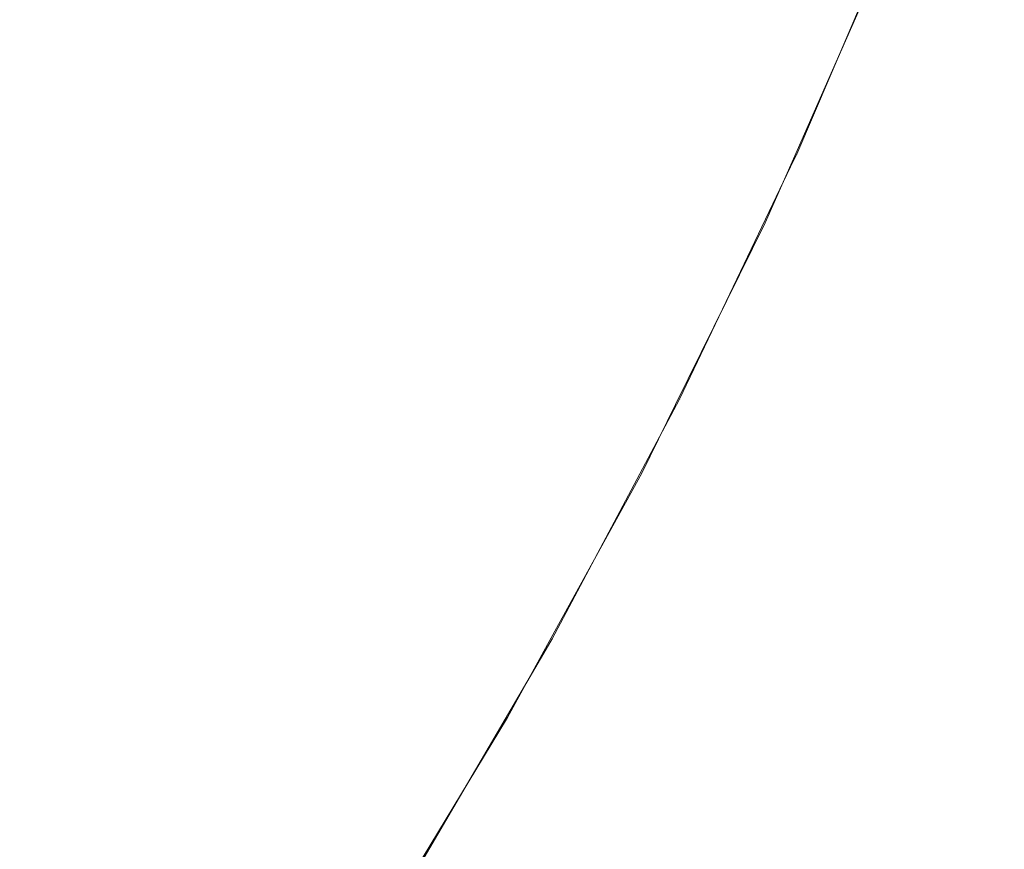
# Model space of a CAD drawing. Header units: centimetres. Extents: x -25.8 to 27.5, y 33.3 to 35.1.
# Tile 253 of 256: x 9.565 to 9.5958, y 33.736 to 33.7619. Entities that reach past the tile are written whole.
import ezdxf

# ---------------------------------------------------------------- set-up
doc = ezdxf.new("R2010")
doc.units = ezdxf.units.CM
doc.header["$LTSCALE"] = 2.54
doc.layers.add('Lucido design-1', color=7, linetype='Continuous')

# ---------------------------------------------------------------- blocks, each defined once
blk = doc.blocks.new('Gruppo-6-1')
at = {"color": 7, "linetype": 'Continuous', "lineweight": 9}
for points in [[(-25.69296, 35.040112, 330.586121), (-25.69296, 33.440112, 330.586121), (27.40704, 33.440112, 330.586121), (27.40704, 35.040112, 330.586121)], [(-25.69296, 35.040112, 306.619358), (-25.69296, 33.440112, 306.619358), (27.40704, 33.440112, 306.619358), (27.40704, 35.040112, 306.619358)]]:
    blk.add_3dface(points, dxfattribs=at)
for points, invisible_edges in [([(9.599184, 33.770177, 329.856541), (9.59595, 33.761863, 329.856541), (9.594922, 33.762289, 329.860408), (9.598138, 33.770558, 329.860408)], 15), ([(9.583186, 33.769331, 330.130049), (9.580023, 33.761919, 330.130049), (9.578305, 33.762695, 330.133712), (9.581436, 33.770034, 330.133712)], 15), ([(9.583186, 33.769331, 306.163286), (9.580023, 33.761919, 306.163286), (9.578305, 33.762695, 306.166949), (9.581436, 33.770034, 306.166949)], 15), ([(9.584793, 33.768685, 330.126315), (9.581601, 33.761205, 330.126315), (9.580023, 33.761919, 330.130049), (9.583186, 33.769331, 330.130049)], 15), ([(9.584793, 33.768685, 306.159552), (9.581601, 33.761205, 306.159552), (9.580023, 33.761919, 306.163286), (9.583186, 33.769331, 306.163286)], 15), ([(9.567708, 33.767485, 330.150737), (9.564481, 33.760732, 330.150737), (9.562034, 33.761966, 330.153842), (9.565211, 33.768614, 330.153842)], 15), ([(9.567708, 33.767485, 306.183974), (9.564481, 33.760732, 306.183974), (9.562034, 33.761966, 306.187079), (9.565211, 33.768614, 306.187079)], 15), ([(9.586254, 33.768098, 330.122516), (9.583037, 33.760557, 330.122516), (9.581601, 33.761205, 330.126315), (9.584793, 33.768685, 330.126315)], 15), ([(9.586254, 33.768098, 306.155753), (9.583037, 33.760557, 306.155753), (9.581601, 33.761205, 306.159552), (9.584793, 33.768685, 306.159552)], 15), ([(9.587569, 33.76757, 330.118658), (9.584327, 33.759973, 330.118658), (9.583037, 33.760557, 330.122516), (9.586254, 33.768098, 330.122516)], 15), ([(9.587569, 33.76757, 306.151895), (9.584327, 33.759973, 306.151895), (9.583037, 33.760557, 306.155753), (9.586254, 33.768098, 306.155753)], 15), ([(9.570084, 33.766411, 330.147525), (9.56681, 33.759558, 330.147525), (9.564481, 33.760732, 330.150737), (9.567708, 33.767485, 330.150737)], 15), ([(9.570084, 33.766411, 306.180762), (9.56681, 33.759558, 306.180762), (9.564481, 33.760732, 306.183974), (9.567708, 33.767485, 306.183974)], 15), ([(9.588734, 33.767101, 330.11475), (9.585472, 33.759456, 330.11475), (9.584327, 33.759973, 330.118658), (9.587569, 33.76757, 330.118658)], 15), ([(9.588734, 33.767101, 306.147987), (9.585472, 33.759456, 306.147987), (9.584327, 33.759973, 306.151895), (9.587569, 33.76757, 306.151895)], 15), ([(9.589749, 33.766694, 330.110796), (9.586468, 33.759005, 330.110796), (9.585472, 33.759456, 330.11475), (9.588734, 33.767101, 330.11475)], 15), ([(9.589749, 33.766694, 306.144033), (9.586468, 33.759005, 306.144033), (9.585472, 33.759456, 306.147987), (9.588734, 33.767101, 306.147987)], 15), ([(9.572336, 33.765394, 330.14421), (9.569015, 33.758446, 330.14421), (9.56681, 33.759558, 330.147525), (9.570084, 33.766411, 330.147525)], 15), ([(9.572336, 33.765394, 306.177447), (9.569015, 33.758446, 306.177447), (9.56681, 33.759558, 306.180762), (9.570084, 33.766411, 306.180762)], 15), ([(9.590611, 33.766347, 330.106805), (9.587315, 33.758622, 330.106805), (9.586468, 33.759005, 330.110796), (9.589749, 33.766694, 330.110796)], 15), ([(9.590611, 33.766347, 306.140042), (9.587315, 33.758622, 306.140042), (9.586468, 33.759005, 306.144033), (9.589749, 33.766694, 306.144033)], 15), ([(9.591321, 33.766062, 330.102782), (9.588012, 33.758307, 330.102782), (9.587315, 33.758622, 330.106805), (9.590611, 33.766347, 330.106805)], 15), ([(9.591321, 33.766062, 306.136019), (9.588012, 33.758307, 306.136019), (9.587315, 33.758622, 306.140042), (9.590611, 33.766347, 306.140042)], 15), ([(9.591877, 33.765839, 330.098735), (9.588558, 33.758061, 330.098735), (9.588012, 33.758307, 330.102782), (9.591321, 33.766062, 330.102782)], 15), ([(9.591877, 33.765839, 306.131972), (9.588558, 33.758061, 306.131972), (9.588012, 33.758307, 306.136019), (9.591321, 33.766062, 306.136019)], 15), ([(9.592278, 33.765677, 330.094671), (9.588952, 33.757883, 330.094671), (9.588558, 33.758061, 330.098735), (9.591877, 33.765839, 330.098735)], 15), ([(9.592278, 33.765677, 306.127908), (9.588952, 33.757883, 306.127908), (9.588558, 33.758061, 306.131972), (9.591877, 33.765839, 306.131972)], 15), ([(9.592525, 33.765578, 330.090596), (9.589194, 33.757773, 330.090596), (9.588952, 33.757883, 330.094671), (9.592278, 33.765677, 330.094671)], 15), ([(9.592525, 33.765578, 306.123833), (9.589194, 33.757773, 306.123833), (9.588952, 33.757883, 306.127908), (9.592278, 33.765677, 306.127908)], 15), ([(9.592616, 33.765541, 330.086667), (9.589284, 33.757732, 330.086667), (9.589194, 33.757773, 330.090596), (9.592525, 33.765578, 330.090596)], 15), ([(9.592616, 33.765541, 306.119903), (9.589284, 33.757732, 306.119903), (9.589194, 33.757773, 306.123833), (9.592525, 33.765578, 306.123833)], 15), ([(9.592567, 33.765422, 330.086121), (9.589286, 33.757732, 330.086121), (9.589284, 33.757732, 330.086667), (9.592616, 33.765541, 330.086667)], 14), ([(9.592567, 33.765422, 306.119358), (9.589286, 33.757732, 306.119358), (9.589284, 33.757732, 306.119903), (9.592616, 33.765541, 306.119903)], 14), ([(9.592636, 33.765533, 305.917386), (9.589303, 33.757724, 305.917386), (9.589286, 33.757732, 305.919358), (9.592567, 33.765422, 305.919358)], 11), ([(9.592783, 33.765474, 305.913398), (9.589448, 33.757659, 305.913398), (9.589303, 33.757724, 305.917386), (9.592636, 33.765533, 305.917386)], 15), ([(9.574458, 33.764434, 330.140799), (9.571095, 33.757397, 330.140799), (9.569015, 33.758446, 330.14421), (9.572336, 33.765394, 330.14421)], 15), ([(9.574458, 33.764434, 306.174036), (9.571095, 33.757397, 306.174036), (9.569015, 33.758446, 306.177447), (9.572336, 33.765394, 306.177447)], 15), ([(9.589286, 33.757732, 330.086121), (9.592567, 33.765422, 330.086121), (9.591816, 33.763575, 329.886121)], 10), ([(9.589286, 33.757732, 306.119358), (9.592567, 33.765422, 306.119358), (9.592567, 33.765422, 305.919358), (9.589286, 33.757732, 305.919358)], 10), ([(9.593078, 33.765356, 305.909413), (9.589737, 33.757528, 305.909413), (9.589448, 33.757659, 305.913398), (9.592783, 33.765474, 305.913398)], 15), ([(9.593521, 33.765178, 305.905439), (9.590173, 33.757331, 305.905439), (9.589737, 33.757528, 305.909413), (9.593078, 33.765356, 305.909413)], 15), ([(9.594112, 33.76494, 305.901482), (9.590754, 33.757068, 305.901482), (9.590173, 33.757331, 305.905439), (9.593521, 33.765178, 305.905439)], 15), ([(9.594852, 33.764643, 305.897548), (9.591479, 33.75674, 305.897548), (9.590754, 33.757068, 305.901482), (9.594112, 33.76494, 305.901482)], 15), ([(9.595738, 33.764287, 305.893645), (9.59235, 33.756347, 305.893645), (9.591479, 33.75674, 305.897548), (9.594852, 33.764643, 305.897548)], 15), ([(9.576449, 33.763534, 330.137298), (9.573046, 33.756413, 330.137298), (9.571095, 33.757397, 330.140799), (9.574458, 33.764434, 330.140799)], 15), ([(9.576449, 33.763534, 306.170535), (9.573046, 33.756413, 306.170535), (9.571095, 33.757397, 306.174036), (9.574458, 33.764434, 306.174036)], 15), ([(9.59677, 33.763872, 305.889778), (9.593363, 33.755888, 305.889778), (9.59235, 33.756347, 305.893645), (9.595738, 33.764287, 305.893645)], 15), ([(9.597947, 33.763399, 305.885955), (9.59452, 33.755366, 305.885955), (9.593363, 33.755888, 305.889778), (9.59677, 33.763872, 305.889778)], 15), ([(9.578305, 33.762695, 330.133712), (9.574865, 33.755496, 330.133712), (9.573046, 33.756413, 330.137298), (9.576449, 33.763534, 330.137298)], 15), ([(9.578305, 33.762695, 306.166949), (9.574865, 33.755496, 306.166949), (9.573046, 33.756413, 306.170535), (9.576449, 33.763534, 306.170535)], 15), ([(9.589182, 33.75759, 329.886121), (9.591816, 33.763575, 329.886121), (9.591834, 33.763568, 329.884149), (9.588319, 33.75558, 329.884149)], 14), ([(9.59198, 33.763507, 329.880161), (9.588463, 33.755513, 329.880161), (9.588319, 33.75558, 329.884149), (9.591834, 33.763568, 329.884149)], 15), ([(9.592274, 33.763386, 329.876176), (9.588751, 33.755379, 329.876176), (9.588463, 33.755513, 329.880161), (9.59198, 33.763507, 329.880161)], 15), ([(9.592715, 33.763203, 329.872202), (9.589184, 33.755177, 329.872202), (9.588751, 33.755379, 329.876176), (9.592274, 33.763386, 329.876176)], 15), ([(9.591816, 33.763575, 329.886121), (9.589182, 33.75759, 329.886121), (9.589212, 33.757577, 330.086121), (9.589286, 33.757732, 330.086121)], 10), ([(9.599268, 33.762868, 305.882182), (9.595817, 33.75478, 305.882182), (9.59452, 33.755366, 305.885955), (9.597947, 33.763399, 305.885955)], 15), ([(9.593304, 33.762959, 329.868245), (9.589761, 33.754908, 329.868245), (9.589184, 33.755177, 329.872202), (9.592715, 33.763203, 329.872202)], 15), ([(9.59404, 33.762654, 329.864311), (9.590483, 33.754571, 329.864311), (9.589761, 33.754908, 329.868245), (9.593304, 33.762959, 329.868245)], 15), ([(9.580023, 33.761919, 330.130049), (9.576549, 33.754648, 330.130049), (9.574865, 33.755496, 330.133712), (9.578305, 33.762695, 330.133712)], 15), ([(9.580023, 33.761919, 306.163286), (9.576549, 33.754648, 306.163286), (9.574865, 33.755496, 306.166949), (9.578305, 33.762695, 306.166949)], 15), ([(9.594922, 33.762289, 329.860408), (9.591349, 33.754167, 329.860408), (9.590483, 33.754571, 329.864311), (9.59404, 33.762654, 329.864311)], 15), ([(9.59595, 33.761863, 329.856541), (9.592357, 33.753697, 329.856541), (9.591349, 33.754167, 329.860408), (9.594922, 33.762289, 329.860408)], 15), ([(9.581601, 33.761205, 330.126315), (9.578095, 33.753868, 330.126315), (9.576549, 33.754648, 330.130049), (9.580023, 33.761919, 330.130049)], 15), ([(9.581601, 33.761205, 306.159552), (9.578095, 33.753868, 306.159552), (9.576549, 33.754648, 306.163286), (9.580023, 33.761919, 306.163286)], 15), ([(9.597123, 33.761377, 329.852718), (9.593507, 33.753161, 329.852718), (9.592357, 33.753697, 329.856541), (9.59595, 33.761863, 329.856541)], 15), ([(9.583037, 33.760557, 330.122516), (9.579502, 33.753159, 330.122516), (9.578095, 33.753868, 330.126315), (9.581601, 33.761205, 330.126315)], 15), ([(9.583037, 33.760557, 306.155753), (9.579502, 33.753159, 306.155753), (9.578095, 33.753868, 306.159552), (9.581601, 33.761205, 306.159552)], 15), ([(9.598438, 33.760832, 329.848945), (9.594797, 33.752559, 329.848945), (9.593507, 33.753161, 329.852718), (9.597123, 33.761377, 329.852718)], 15), ([(9.56681, 33.759558, 330.147525), (9.563247, 33.75285, 330.147525), (9.56097, 33.754121, 330.150737), (9.564481, 33.760732, 330.150737)], 15), ([(9.56681, 33.759558, 306.180762), (9.563247, 33.75285, 306.180762), (9.56097, 33.754121, 306.183974), (9.564481, 33.760732, 306.183974)], 15), ([(9.599894, 33.760229, 329.845228), (9.596226, 33.751893, 329.845228), (9.594797, 33.752559, 329.848945), (9.598438, 33.760832, 329.848945)], 15), ([(9.584327, 33.759973, 330.118658), (9.580766, 33.752521, 330.118658), (9.579502, 33.753159, 330.122516), (9.583037, 33.760557, 330.122516)], 15), ([(9.584327, 33.759973, 306.151895), (9.580766, 33.752521, 306.151895), (9.579502, 33.753159, 306.155753), (9.583037, 33.760557, 306.155753)], 15), ([(9.585472, 33.759456, 330.11475), (9.581888, 33.751956, 330.11475), (9.580766, 33.752521, 330.118658), (9.584327, 33.759973, 330.118658)], 15), ([(9.585472, 33.759456, 306.147987), (9.581888, 33.751956, 306.147987), (9.580766, 33.752521, 306.151895), (9.584327, 33.759973, 306.151895)], 15), ([(9.569015, 33.758446, 330.14421), (9.565404, 33.751645, 330.14421), (9.563247, 33.75285, 330.147525), (9.56681, 33.759558, 330.147525)], 15), ([(9.569015, 33.758446, 306.177447), (9.565404, 33.751645, 306.177447), (9.563247, 33.75285, 306.180762), (9.56681, 33.759558, 306.180762)], 15), ([(9.586468, 33.759005, 330.110796), (9.582864, 33.751463, 330.110796), (9.581888, 33.751956, 330.11475), (9.585472, 33.759456, 330.11475)], 15), ([(9.586468, 33.759005, 306.144033), (9.582864, 33.751463, 306.144033), (9.581888, 33.751956, 306.147987), (9.585472, 33.759456, 306.147987)], 15), ([(9.587315, 33.758622, 330.106805), (9.583694, 33.751045, 330.106805), (9.582864, 33.751463, 330.110796), (9.586468, 33.759005, 330.110796)], 15), ([(9.587315, 33.758622, 306.140042), (9.583694, 33.751045, 306.140042), (9.582864, 33.751463, 306.144033), (9.586468, 33.759005, 306.144033)], 15), ([(9.571095, 33.757397, 330.140799), (9.567437, 33.750509, 330.140799), (9.565404, 33.751645, 330.14421), (9.569015, 33.758446, 330.14421)], 15), ([(9.571095, 33.757397, 306.174036), (9.567437, 33.750509, 306.174036), (9.565404, 33.751645, 306.177447), (9.569015, 33.758446, 306.177447)], 15), ([(9.588012, 33.758307, 330.102782), (9.584377, 33.7507, 330.102782), (9.583694, 33.751045, 330.106805), (9.587315, 33.758622, 330.106805)], 15), ([(9.588012, 33.758307, 306.136019), (9.584377, 33.7507, 306.136019), (9.583694, 33.751045, 306.140042), (9.587315, 33.758622, 306.140042)], 15), ([(9.588558, 33.758061, 330.098735), (9.584912, 33.750431, 330.098735), (9.584377, 33.7507, 330.102782), (9.588012, 33.758307, 330.102782)], 15), ([(9.588558, 33.758061, 306.131972), (9.584912, 33.750431, 306.131972), (9.584377, 33.7507, 306.136019), (9.588012, 33.758307, 306.136019)], 15), ([(9.588952, 33.757883, 330.094671), (9.585298, 33.750236, 330.094671), (9.584912, 33.750431, 330.098735), (9.588558, 33.758061, 330.098735)], 15), ([(9.588952, 33.757883, 306.127908), (9.585298, 33.750236, 306.127908), (9.584912, 33.750431, 306.131972), (9.588558, 33.758061, 306.131972)], 15), ([(9.589194, 33.757773, 330.090596), (9.585536, 33.750116, 330.090596), (9.585298, 33.750236, 330.094671), (9.588952, 33.757883, 330.094671)], 15), ([(9.589194, 33.757773, 306.123833), (9.585536, 33.750116, 306.123833), (9.585298, 33.750236, 306.127908), (9.588952, 33.757883, 306.127908)], 15), ([(9.589284, 33.757732, 330.086667), (9.585624, 33.750072, 330.086667), (9.585536, 33.750116, 330.090596), (9.589194, 33.757773, 330.090596)], 15), ([(9.589284, 33.757732, 306.119903), (9.585624, 33.750072, 306.119903), (9.585536, 33.750116, 306.123833), (9.589194, 33.757773, 306.123833)], 15), ([(9.589212, 33.757577, 330.086121), (9.585625, 33.750071, 330.086121), (9.585624, 33.750072, 330.086667), (9.589284, 33.757732, 330.086667)], 14), ([(9.589212, 33.757577, 306.119358), (9.585625, 33.750071, 306.119358), (9.585624, 33.750072, 306.119903), (9.589284, 33.757732, 306.119903)], 14), ([(9.589303, 33.757724, 305.917386), (9.585643, 33.750063, 305.917386), (9.585625, 33.750071, 305.919358), (9.589212, 33.757577, 305.919358)], 11), ([(9.585625, 33.750071, 330.086121), (9.589212, 33.757577, 330.086121), (9.588302, 33.755588, 329.886121)], 10), ([(9.585625, 33.750071, 306.119358), (9.589212, 33.757577, 306.119358), (9.589212, 33.757577, 305.919358), (9.585625, 33.750071, 305.919358)], 10), ([(9.589448, 33.757659, 305.913398), (9.585784, 33.749991, 305.913398), (9.585643, 33.750063, 305.917386), (9.589303, 33.757724, 305.917386)], 15), ([(9.589737, 33.757528, 305.909413), (9.586068, 33.749848, 305.909413), (9.585784, 33.749991, 305.913398), (9.589448, 33.757659, 305.913398)], 15), ([(9.590173, 33.757331, 305.905439), (9.586494, 33.749633, 305.905439), (9.586068, 33.749848, 305.909413), (9.589737, 33.757528, 305.909413)], 15), ([(9.588319, 33.75558, 329.884149), (9.588302, 33.755588, 329.886121), (9.589182, 33.75759, 329.886121)], 9), ([(9.589212, 33.757577, 330.086121), (9.589182, 33.75759, 329.886121), (9.588302, 33.755588, 329.886121)], 9), ([(9.589284, 33.757732, 330.086667), (9.589286, 33.757732, 330.086121), (9.589212, 33.757577, 330.086121)], 9), ([(9.589212, 33.757577, 305.919358), (9.589286, 33.757732, 305.919358), (9.589303, 33.757724, 305.917386)], 10), ([(9.589286, 33.757732, 305.919358), (9.589212, 33.757577, 305.919358), (9.589212, 33.757577, 306.119358), (9.589286, 33.757732, 306.119358)], 10), ([(9.589284, 33.757732, 306.119903), (9.589286, 33.757732, 306.119358), (9.589212, 33.757577, 306.119358)], 9), ([(9.573046, 33.756413, 330.137298), (9.569344, 33.749443, 330.137298), (9.567437, 33.750509, 330.140799), (9.571095, 33.757397, 330.140799)], 15), ([(9.573046, 33.756413, 306.170535), (9.569344, 33.749443, 306.170535), (9.567437, 33.750509, 306.174036), (9.571095, 33.757397, 306.174036)], 15), ([(9.590754, 33.757068, 305.901482), (9.587064, 33.749346, 305.901482), (9.586494, 33.749633, 305.905439), (9.590173, 33.757331, 305.905439)], 15), ([(9.591479, 33.75674, 305.897548), (9.587775, 33.748987, 305.897548), (9.587064, 33.749346, 305.901482), (9.590754, 33.757068, 305.901482)], 15), ([(9.59235, 33.756347, 305.893645), (9.588628, 33.748557, 305.893645), (9.587775, 33.748987, 305.897548), (9.591479, 33.75674, 305.897548)], 15), ([(9.574865, 33.755496, 330.133712), (9.571123, 33.74845, 330.133712), (9.569344, 33.749443, 330.137298), (9.573046, 33.756413, 330.137298)], 15), ([(9.574865, 33.755496, 306.166949), (9.571123, 33.74845, 306.166949), (9.569344, 33.749443, 306.170535), (9.573046, 33.756413, 306.170535)], 15), ([(9.593363, 33.755888, 305.889778), (9.589621, 33.748057, 305.889778), (9.588628, 33.748557, 305.893645), (9.59235, 33.756347, 305.893645)], 15), ([(9.59452, 33.755366, 305.885955), (9.590754, 33.747485, 305.885955), (9.589621, 33.748057, 305.889778), (9.593363, 33.755888, 305.889778)], 15), ([(9.576549, 33.754648, 330.130049), (9.572769, 33.74753, 330.130049), (9.571123, 33.74845, 330.133712), (9.574865, 33.755496, 330.133712)], 15), ([(9.576549, 33.754648, 306.163286), (9.572769, 33.74753, 306.163286), (9.571123, 33.74845, 306.166949), (9.574865, 33.755496, 306.166949)], 15), ([(9.5855, 33.749908, 329.886121), (9.588302, 33.755588, 329.886121), (9.588319, 33.75558, 329.884149), (9.584459, 33.747753, 329.884149)], 14), ([(9.588463, 33.755513, 329.880161), (9.5846, 33.74768, 329.880161), (9.584459, 33.747753, 329.884149), (9.588319, 33.75558, 329.884149)], 15), ([(9.588751, 33.755379, 329.876176), (9.584882, 33.747533, 329.876176), (9.5846, 33.74768, 329.880161), (9.588463, 33.755513, 329.880161)], 15), ([(9.589184, 33.755177, 329.872202), (9.585306, 33.747313, 329.872202), (9.584882, 33.747533, 329.876176), (9.588751, 33.755379, 329.876176)], 15), ([(9.588302, 33.755588, 329.886121), (9.5855, 33.749908, 329.886121), (9.58553, 33.749893, 330.086121), (9.585625, 33.750071, 330.086121)], 10), ([(9.595817, 33.75478, 305.882182), (9.592025, 33.746844, 305.882182), (9.590754, 33.747485, 305.885955), (9.59452, 33.755366, 305.885955)], 15), ([(9.589761, 33.754908, 329.868245), (9.585871, 33.747018, 329.868245), (9.585306, 33.747313, 329.872202), (9.589184, 33.755177, 329.872202)], 15), ([(9.590483, 33.754571, 329.864311), (9.586578, 33.746651, 329.864311), (9.585871, 33.747018, 329.868245), (9.589761, 33.754908, 329.868245)], 15), ([(9.597253, 33.75413, 305.878465), (9.593433, 33.746135, 305.878465), (9.592025, 33.746844, 305.882182), (9.595817, 33.75478, 305.882182)], 15), ([(9.578095, 33.753868, 330.126315), (9.574281, 33.746686, 330.126315), (9.572769, 33.74753, 330.130049), (9.576549, 33.754648, 330.130049)], 15), ([(9.578095, 33.753868, 306.159552), (9.574281, 33.746686, 306.159552), (9.572769, 33.74753, 306.163286), (9.576549, 33.754648, 306.163286)], 15), ([(9.591349, 33.754167, 329.860408), (9.587425, 33.74621, 329.860408), (9.586578, 33.746651, 329.864311), (9.590483, 33.754571, 329.864311)], 15), ([(9.592357, 33.753697, 329.856541), (9.588412, 33.745696, 329.856541), (9.587425, 33.74621, 329.860408), (9.591349, 33.754167, 329.860408)], 15), ([(9.598827, 33.753419, 305.87481), (9.594975, 33.745357, 305.87481), (9.593433, 33.746135, 305.878465), (9.597253, 33.75413, 305.878465)], 15), ([(9.579502, 33.753159, 330.122516), (9.575656, 33.745918, 330.122516), (9.574281, 33.746686, 330.126315), (9.578095, 33.753868, 330.126315)], 15), ([(9.579502, 33.753159, 306.155753), (9.575656, 33.745918, 306.155753), (9.574281, 33.746686, 306.159552), (9.578095, 33.753868, 306.159552)], 15), ([(9.593507, 33.753161, 329.852718), (9.589537, 33.74511, 329.852718), (9.588412, 33.745696, 329.856541), (9.592357, 33.753697, 329.856541)], 15), ([(9.600536, 33.752646, 305.871224), (9.59665, 33.744513, 305.871224), (9.594975, 33.745357, 305.87481), (9.598827, 33.753419, 305.87481)], 15), ([(9.580766, 33.752521, 330.118658), (9.576892, 33.745227, 330.118658), (9.575656, 33.745918, 330.122516), (9.579502, 33.753159, 330.122516)], 15), ([(9.580766, 33.752521, 306.151895), (9.576892, 33.745227, 306.151895), (9.575656, 33.745918, 306.155753), (9.579502, 33.753159, 306.155753)], 15), ([(9.594797, 33.752559, 329.848945), (9.5908, 33.744453, 329.848945), (9.589537, 33.74511, 329.852718), (9.593507, 33.753161, 329.852718)], 15), ([(9.565404, 33.751645, 330.14421), (9.561506, 33.745003, 330.14421), (9.559403, 33.746299, 330.147525), (9.563247, 33.75285, 330.147525)], 15), ([(9.565404, 33.751645, 306.177447), (9.561506, 33.745003, 306.177447), (9.559403, 33.746299, 306.180762), (9.563247, 33.75285, 306.180762)], 15), ([(9.596226, 33.751893, 329.845228), (9.592198, 33.743725, 329.845228), (9.5908, 33.744453, 329.848945), (9.594797, 33.752559, 329.848945)], 15), ([(9.581888, 33.751956, 330.11475), (9.577989, 33.744614, 330.11475), (9.576892, 33.745227, 330.118658), (9.580766, 33.752521, 330.118658)], 15), ([(9.581888, 33.751956, 306.147987), (9.577989, 33.744614, 306.147987), (9.576892, 33.745227, 306.151895), (9.580766, 33.752521, 306.151895)], 15), ([(9.582864, 33.751463, 330.110796), (9.578943, 33.744081, 330.110796), (9.577989, 33.744614, 330.11475), (9.581888, 33.751956, 330.11475)], 15), ([(9.582864, 33.751463, 306.144033), (9.578943, 33.744081, 306.144033), (9.577989, 33.744614, 306.147987), (9.581888, 33.751956, 306.147987)], 15), ([(9.567437, 33.750509, 330.140799), (9.56349, 33.743782, 330.140799), (9.561506, 33.745003, 330.14421), (9.565404, 33.751645, 330.14421)], 15), ([(9.567437, 33.750509, 306.174036), (9.56349, 33.743782, 306.174036), (9.561506, 33.745003, 306.177447), (9.565404, 33.751645, 306.177447)], 15), ([(9.597791, 33.751163, 329.841573), (9.59373, 33.742927, 329.841573), (9.592198, 33.743725, 329.845228), (9.596226, 33.751893, 329.845228)], 15), ([(9.583694, 33.751045, 330.106805), (9.579755, 33.743628, 330.106805), (9.578943, 33.744081, 330.110796), (9.582864, 33.751463, 330.110796)], 15), ([(9.583694, 33.751045, 306.140042), (9.579755, 33.743628, 306.140042), (9.578943, 33.744081, 306.144033), (9.582864, 33.751463, 306.144033)], 15), ([(9.584377, 33.7507, 330.102782), (9.580423, 33.743255, 330.102782), (9.579755, 33.743628, 330.106805), (9.583694, 33.751045, 330.106805)], 15), ([(9.584377, 33.7507, 306.136019), (9.580423, 33.743255, 306.136019), (9.579755, 33.743628, 306.140042), (9.583694, 33.751045, 306.140042)], 15), ([(9.599491, 33.75037, 329.837987), (9.595394, 33.742061, 329.837987), (9.59373, 33.742927, 329.841573), (9.597791, 33.751163, 329.841573)], 15), ([(9.569344, 33.749443, 330.137298), (9.56535, 33.742637, 330.137298), (9.56349, 33.743782, 330.140799), (9.567437, 33.750509, 330.140799)], 15), ([(9.569344, 33.749443, 306.170535), (9.56535, 33.742637, 306.170535), (9.56349, 33.743782, 306.174036), (9.567437, 33.750509, 306.174036)], 15), ([(9.584912, 33.750431, 330.098735), (9.580946, 33.742963, 330.098735), (9.580423, 33.743255, 330.102782), (9.584377, 33.7507, 330.102782)], 15), ([(9.584912, 33.750431, 306.131972), (9.580946, 33.742963, 306.131972), (9.580423, 33.743255, 306.136019), (9.584377, 33.7507, 306.136019)], 15), ([(9.585298, 33.750236, 330.094671), (9.581323, 33.742752, 330.094671), (9.580946, 33.742963, 330.098735), (9.584912, 33.750431, 330.098735)], 15), ([(9.585298, 33.750236, 306.127908), (9.581323, 33.742752, 306.127908), (9.580946, 33.742963, 306.131972), (9.584912, 33.750431, 306.131972)], 15), ([(9.585536, 33.750116, 330.090596), (9.581555, 33.742622, 330.090596), (9.581323, 33.742752, 330.094671), (9.585298, 33.750236, 330.094671)], 15), ([(9.585536, 33.750116, 306.123833), (9.581555, 33.742622, 306.123833), (9.581323, 33.742752, 306.127908), (9.585298, 33.750236, 306.127908)], 15), ([(9.585624, 33.750072, 330.086667), (9.581642, 33.742574, 330.086667), (9.581555, 33.742622, 330.090596), (9.585536, 33.750116, 330.090596)], 15), ([(9.585624, 33.750072, 306.119903), (9.581642, 33.742574, 306.119903), (9.581555, 33.742622, 306.123833), (9.585536, 33.750116, 306.123833)], 15), ([(9.601323, 33.749516, 329.834477), (9.597187, 33.741128, 329.834477), (9.595394, 33.742061, 329.837987), (9.599491, 33.75037, 329.837987)], 15), ([(9.58553, 33.749893, 330.086121), (9.581643, 33.742573, 330.086121), (9.581642, 33.742574, 330.086667), (9.585624, 33.750072, 330.086667)], 14), ([(9.58553, 33.749893, 306.119358), (9.581643, 33.742573, 306.119358), (9.581642, 33.742574, 306.119903), (9.585624, 33.750072, 306.119903)], 14), ([(9.585643, 33.750063, 305.917386), (9.58166, 33.742564, 305.917386), (9.581643, 33.742573, 305.919358), (9.58553, 33.749893, 305.919358)], 11), ([(9.581643, 33.742573, 330.086121), (9.58553, 33.749893, 330.086121), (9.584442, 33.747762, 329.886121)], 10), ([(9.581643, 33.742573, 306.119358), (9.58553, 33.749893, 306.119358), (9.58553, 33.749893, 305.919358), (9.581643, 33.742573, 305.919358)], 10), ([(9.585784, 33.749991, 305.913398), (9.581798, 33.742486, 305.913398), (9.58166, 33.742564, 305.917386), (9.585643, 33.750063, 305.917386)], 15), ([(9.586068, 33.749848, 305.909413), (9.582076, 33.742331, 305.909413), (9.581798, 33.742486, 305.913398), (9.585784, 33.749991, 305.913398)], 15), ([(9.586494, 33.749633, 305.905439), (9.582493, 33.742098, 305.905439), (9.582076, 33.742331, 305.909413), (9.586068, 33.749848, 305.909413)], 15), ([(9.584459, 33.747753, 329.884149), (9.584442, 33.747762, 329.886121), (9.5855, 33.749908, 329.886121)], 9), ([(9.58553, 33.749893, 330.086121), (9.5855, 33.749908, 329.886121), (9.584442, 33.747762, 329.886121)], 9), ([(9.585624, 33.750072, 330.086667), (9.585625, 33.750071, 330.086121), (9.58553, 33.749893, 330.086121)], 9), ([(9.585624, 33.750072, 306.119903), (9.585625, 33.750071, 306.119358), (9.58553, 33.749893, 306.119358)], 9), ([(9.58553, 33.749893, 305.919358), (9.585625, 33.750071, 305.919358), (9.585643, 33.750063, 305.917386)], 10), ([(9.585625, 33.750071, 305.919358), (9.58553, 33.749893, 305.919358), (9.58553, 33.749893, 306.119358), (9.585625, 33.750071, 306.119358)], 10), ([(9.587064, 33.749346, 305.901482), (9.583049, 33.741787, 305.901482), (9.582493, 33.742098, 305.905439), (9.586494, 33.749633, 305.905439)], 15), ([(9.571123, 33.74845, 330.133712), (9.567084, 33.741569, 330.133712), (9.56535, 33.742637, 330.137298), (9.569344, 33.749443, 330.137298)], 15), ([(9.571123, 33.74845, 306.166949), (9.567084, 33.741569, 306.166949), (9.56535, 33.742637, 306.170535), (9.569344, 33.749443, 306.170535)], 15), ([(9.587775, 33.748987, 305.897548), (9.583744, 33.741399, 305.897548), (9.583049, 33.741787, 305.901482), (9.587064, 33.749346, 305.901482)], 15), ([(9.588628, 33.748557, 305.893645), (9.584578, 33.740933, 305.893645), (9.583744, 33.741399, 305.897548), (9.587775, 33.748987, 305.897548)], 15), ([(9.589621, 33.748057, 305.889778), (9.58555, 33.740391, 305.889778), (9.584578, 33.740933, 305.893645), (9.588628, 33.748557, 305.893645)], 15), ([(9.572769, 33.74753, 330.130049), (9.56869, 33.74058, 330.130049), (9.567084, 33.741569, 330.133712), (9.571123, 33.74845, 330.133712)], 15), ([(9.572769, 33.74753, 306.163286), (9.56869, 33.74058, 306.163286), (9.567084, 33.741569, 306.166949), (9.571123, 33.74845, 306.166949)], 15), ([(9.590754, 33.747485, 305.885955), (9.586657, 33.739772, 305.885955), (9.58555, 33.740391, 305.889778), (9.589621, 33.748057, 305.889778)], 15), ([(9.5815, 33.742399, 329.886121), (9.584442, 33.747762, 329.886121), (9.584459, 33.747753, 329.884149), (9.580262, 33.740102, 329.884149)], 14), ([(9.5846, 33.74768, 329.880161), (9.580399, 33.740023, 329.880161), (9.580262, 33.740102, 329.884149), (9.584459, 33.747753, 329.884149)], 15), ([(9.584882, 33.747533, 329.876176), (9.580674, 33.739864, 329.876176), (9.580399, 33.740023, 329.880161), (9.5846, 33.74768, 329.880161)], 15), ([(9.584442, 33.747762, 329.886121), (9.5815, 33.742399, 329.886121), (9.581531, 33.742382, 330.086121), (9.581643, 33.742573, 330.086121)], 10), ([(9.574281, 33.746686, 330.126315), (9.570165, 33.739672, 330.126315), (9.56869, 33.74058, 330.130049), (9.572769, 33.74753, 330.130049)], 15), ([(9.574281, 33.746686, 306.159552), (9.570165, 33.739672, 306.159552), (9.56869, 33.74058, 306.163286), (9.572769, 33.74753, 306.163286)], 15), ([(9.585306, 33.747313, 329.872202), (9.581088, 33.739625, 329.872202), (9.580674, 33.739864, 329.876176), (9.584882, 33.747533, 329.876176)], 15), ([(9.592025, 33.746844, 305.882182), (9.5879, 33.739078, 305.882182), (9.586657, 33.739772, 305.885955), (9.590754, 33.747485, 305.885955)], 15), ([(9.585871, 33.747018, 329.868245), (9.58164, 33.739307, 329.868245), (9.581088, 33.739625, 329.872202), (9.585306, 33.747313, 329.872202)], 15), ([(9.586578, 33.746651, 329.864311), (9.58233, 33.738908, 329.864311), (9.58164, 33.739307, 329.868245), (9.585871, 33.747018, 329.868245)], 15), ([(9.593433, 33.746135, 305.878465), (9.589276, 33.738309, 305.878465), (9.5879, 33.739078, 305.882182), (9.592025, 33.746844, 305.882182)], 15), ([(9.575656, 33.745918, 330.122516), (9.571506, 33.738846, 330.122516), (9.570165, 33.739672, 330.126315), (9.574281, 33.746686, 330.126315)], 15), ([(9.575656, 33.745918, 306.155753), (9.571506, 33.738846, 306.155753), (9.570165, 33.739672, 306.159552), (9.574281, 33.746686, 306.159552)], 15), ([(9.587425, 33.74621, 329.860408), (9.583157, 33.738431, 329.860408), (9.58233, 33.738908, 329.864311), (9.586578, 33.746651, 329.864311)], 15), ([(9.588412, 33.745696, 329.856541), (9.584121, 33.737875, 329.856541), (9.583157, 33.738431, 329.860408), (9.587425, 33.74621, 329.860408)], 15), ([(9.594975, 33.745357, 305.87481), (9.590784, 33.737466, 305.87481), (9.589276, 33.738309, 305.878465), (9.593433, 33.746135, 305.878465)], 15), ([(9.576892, 33.745227, 330.118658), (9.572712, 33.738103, 330.118658), (9.571506, 33.738846, 330.122516), (9.575656, 33.745918, 330.122516)], 15), ([(9.576892, 33.745227, 306.151895), (9.572712, 33.738103, 306.151895), (9.571506, 33.738846, 306.155753), (9.575656, 33.745918, 306.155753)], 15), ([(9.589537, 33.74511, 329.852718), (9.585219, 33.73724, 329.852718), (9.584121, 33.737875, 329.856541), (9.588412, 33.745696, 329.856541)], 15), ([(9.577989, 33.744614, 330.11475), (9.573782, 33.737445, 330.11475), (9.572712, 33.738103, 330.118658), (9.576892, 33.745227, 330.118658)], 15), ([(9.577989, 33.744614, 306.147987), (9.573782, 33.737445, 306.147987), (9.572712, 33.738103, 306.151895), (9.576892, 33.745227, 306.151895)], 15), ([(9.59665, 33.744513, 305.871224), (9.592422, 33.736552, 305.871224), (9.590784, 33.737466, 305.87481), (9.594975, 33.745357, 305.87481)], 15), ([(9.5908, 33.744453, 329.848945), (9.586452, 33.736528, 329.848945), (9.585219, 33.73724, 329.852718), (9.589537, 33.74511, 329.852718)], 15), ([(9.578943, 33.744081, 330.110796), (9.574713, 33.736872, 330.110796), (9.573782, 33.737445, 330.11475), (9.577989, 33.744614, 330.11475)], 15), ([(9.578943, 33.744081, 306.144033), (9.574713, 33.736872, 306.144033), (9.573782, 33.737445, 306.147987), (9.577989, 33.744614, 306.147987)], 15), ([(9.592198, 33.743725, 329.845228), (9.587817, 33.73574, 329.845228), (9.586452, 33.736528, 329.848945), (9.5908, 33.744453, 329.848945)], 15), ([(9.598455, 33.743603, 305.867714), (9.594186, 33.735566, 305.867714), (9.592422, 33.736552, 305.871224), (9.59665, 33.744513, 305.871224)], 15), ([(9.579755, 33.743628, 330.106805), (9.575505, 33.736384, 330.106805), (9.574713, 33.736872, 330.110796), (9.578943, 33.744081, 330.110796)], 15), ([(9.579755, 33.743628, 306.140042), (9.575505, 33.736384, 306.140042), (9.574713, 33.736872, 306.144033), (9.578943, 33.744081, 306.144033)], 15), ([(9.56535, 33.742637, 330.137298), (9.561071, 33.736006, 330.137298), (9.55926, 33.737229, 330.140799), (9.56349, 33.743782, 330.140799)], 15), ([(9.56535, 33.742637, 306.170535), (9.561071, 33.736006, 306.170535), (9.55926, 33.737229, 306.174036), (9.56349, 33.743782, 306.174036)], 15), ([(9.580423, 33.743255, 330.102782), (9.576156, 33.735983, 330.102782), (9.575505, 33.736384, 330.106805), (9.579755, 33.743628, 330.106805)], 15), ([(9.580423, 33.743255, 306.136019), (9.576156, 33.735983, 306.136019), (9.575505, 33.736384, 306.140042), (9.579755, 33.743628, 306.140042)], 15), ([(9.59373, 33.742927, 329.841573), (9.589313, 33.734877, 329.841573), (9.587817, 33.73574, 329.845228), (9.592198, 33.743725, 329.845228)], 15), ([(9.600387, 33.742628, 305.864285), (9.596076, 33.73451, 305.864285), (9.594186, 33.735566, 305.867714), (9.598455, 33.743603, 305.867714)], 15), ([(9.580946, 33.742963, 330.098735), (9.576666, 33.735669, 330.098735), (9.576156, 33.735983, 330.102782), (9.580423, 33.743255, 330.102782)], 15), ([(9.580946, 33.742963, 306.131972), (9.576666, 33.735669, 306.131972), (9.576156, 33.735983, 306.136019), (9.580423, 33.743255, 306.136019)], 15), ([(9.581323, 33.742752, 330.094671), (9.577034, 33.735443, 330.094671), (9.576666, 33.735669, 330.098735), (9.580946, 33.742963, 330.098735)], 15), ([(9.581323, 33.742752, 306.127908), (9.577034, 33.735443, 306.127908), (9.576666, 33.735669, 306.131972), (9.580946, 33.742963, 306.131972)], 15), ([(9.581555, 33.742622, 330.090596), (9.577261, 33.735303, 330.090596), (9.577034, 33.735443, 330.094671), (9.581323, 33.742752, 330.094671)], 15), ([(9.581555, 33.742622, 306.123833), (9.577261, 33.735303, 306.123833), (9.577034, 33.735443, 306.127908), (9.581323, 33.742752, 306.127908)], 15), ([(9.595394, 33.742061, 329.837987), (9.590938, 33.733939, 329.837987), (9.589313, 33.734877, 329.841573), (9.59373, 33.742927, 329.841573)], 15), ([(9.567084, 33.741569, 330.133712), (9.562758, 33.734865, 330.133712), (9.561071, 33.736006, 330.137298), (9.56535, 33.742637, 330.137298)], 15), ([(9.567084, 33.741569, 306.166949), (9.562758, 33.734865, 306.166949), (9.561071, 33.736006, 306.170535), (9.56535, 33.742637, 306.170535)], 15), ([(9.581642, 33.742574, 330.086667), (9.577345, 33.735251, 330.086667), (9.577261, 33.735303, 330.090596), (9.581555, 33.742622, 330.090596)], 15), ([(9.581642, 33.742574, 306.119903), (9.577345, 33.735251, 306.119903), (9.577261, 33.735303, 306.123833), (9.581555, 33.742622, 306.123833)], 15), ([(9.581531, 33.742382, 330.086121), (9.577346, 33.735251, 330.086121), (9.577345, 33.735251, 330.086667), (9.581642, 33.742574, 330.086667)], 14), ([(9.581531, 33.742382, 306.119358), (9.577346, 33.735251, 306.119358), (9.577345, 33.735251, 306.119903), (9.581642, 33.742574, 306.119903)], 14), ([(9.58166, 33.742564, 305.917386), (9.577362, 33.73524, 305.917386), (9.577346, 33.735251, 305.919358), (9.581531, 33.742382, 305.919358)], 11), ([(9.581798, 33.742486, 305.913398), (9.577497, 33.735157, 305.913398), (9.577362, 33.73524, 305.917386), (9.58166, 33.742564, 305.917386)], 15), ([(9.582076, 33.742331, 305.909413), (9.577768, 33.734991, 305.909413), (9.577497, 33.735157, 305.913398), (9.581798, 33.742486, 305.913398)], 15), ([(9.580262, 33.740102, 329.884149), (9.580245, 33.740112, 329.886121), (9.5815, 33.742399, 329.886121)], 9), ([(9.581531, 33.742382, 330.086121), (9.5815, 33.742399, 329.886121), (9.580245, 33.740112, 329.886121)], 9), ([(9.581642, 33.742574, 330.086667), (9.581643, 33.742573, 330.086121), (9.581531, 33.742382, 330.086121)], 9), ([(9.581642, 33.742574, 306.119903), (9.581643, 33.742573, 306.119358), (9.581531, 33.742382, 306.119358)], 9), ([(9.581531, 33.742382, 305.919358), (9.581643, 33.742573, 305.919358), (9.58166, 33.742564, 305.917386)], 10), ([(9.581643, 33.742573, 305.919358), (9.581531, 33.742382, 305.919358), (9.581531, 33.742382, 306.119358), (9.581643, 33.742573, 306.119358)], 10), ([(9.577346, 33.735251, 330.086121), (9.581531, 33.742382, 330.086121), (9.580245, 33.740112, 329.886121)], 10), ([(9.577346, 33.735251, 306.119358), (9.581531, 33.742382, 306.119358), (9.581531, 33.742382, 305.919358), (9.577346, 33.735251, 305.919358)], 10), ([(9.582493, 33.742098, 305.905439), (9.578175, 33.73474, 305.905439), (9.577768, 33.734991, 305.909413), (9.582076, 33.742331, 305.909413)], 15), ([(9.583049, 33.741787, 305.901482), (9.578717, 33.734406, 305.901482), (9.578175, 33.73474, 305.905439), (9.582493, 33.742098, 305.905439)], 15), ([(9.583744, 33.741399, 305.897548), (9.579396, 33.733988, 305.897548), (9.578717, 33.734406, 305.901482), (9.583049, 33.741787, 305.901482)], 15), ([(9.597187, 33.741128, 329.834477), (9.592688, 33.732928, 329.834477), (9.590938, 33.733939, 329.837987), (9.595394, 33.742061, 329.837987)], 15), ([(9.56869, 33.74058, 330.130049), (9.56432, 33.733809, 330.130049), (9.562758, 33.734865, 330.133712), (9.567084, 33.741569, 330.133712)], 15), ([(9.56869, 33.74058, 306.163286), (9.56432, 33.733809, 306.163286), (9.562758, 33.734865, 306.166949), (9.567084, 33.741569, 306.166949)], 15), ([(9.584578, 33.740933, 305.893645), (9.580209, 33.733488, 305.893645), (9.579396, 33.733988, 305.897548), (9.583744, 33.741399, 305.897548)], 15), ([(9.58555, 33.740391, 305.889778), (9.581156, 33.732904, 305.889778), (9.580209, 33.733488, 305.893645), (9.584578, 33.740933, 305.893645)], 15), ([(9.599106, 33.740129, 329.831048), (9.594562, 33.731846, 329.831048), (9.592688, 33.732928, 329.834477), (9.597187, 33.741128, 329.834477)], 15), ([(9.570165, 33.739672, 330.126315), (9.565755, 33.732839, 330.126315), (9.56432, 33.733809, 330.130049), (9.56869, 33.74058, 330.130049)], 15), ([(9.570165, 33.739672, 306.159552), (9.565755, 33.732839, 306.159552), (9.56432, 33.733809, 306.163286), (9.56869, 33.74058, 306.163286)], 15), ([(9.586657, 33.739772, 305.885955), (9.582237, 33.732239, 305.885955), (9.581156, 33.732904, 305.889778), (9.58555, 33.740391, 305.889778)], 15), ([(9.577189, 33.735076, 329.886121), (9.580245, 33.740112, 329.886121), (9.580262, 33.740102, 329.884149), (9.575735, 33.732642, 329.884149)], 14), ([(9.580399, 33.740023, 329.880161), (9.575868, 33.732557, 329.880161), (9.575735, 33.732642, 329.884149), (9.580262, 33.740102, 329.884149)], 15), ([(9.580674, 33.739864, 329.876176), (9.576136, 33.732386, 329.876176), (9.575868, 33.732557, 329.880161), (9.580399, 33.740023, 329.880161)], 15), ([(9.580245, 33.740112, 329.886121), (9.577189, 33.735076, 329.886121), (9.577221, 33.735057, 330.086121), (9.577346, 33.735251, 330.086121)], 10), ([(9.60115, 33.739065, 329.827706), (9.596557, 33.730694, 329.827706), (9.594562, 33.731846, 329.831048), (9.599106, 33.740129, 329.831048)], 15), ([(9.571506, 33.738846, 330.122516), (9.56706, 33.731957, 330.122516), (9.565755, 33.732839, 330.126315), (9.570165, 33.739672, 330.126315)], 15), ([(9.571506, 33.738846, 306.155753), (9.56706, 33.731957, 306.155753), (9.565755, 33.732839, 306.159552), (9.570165, 33.739672, 306.159552)], 15), ([(9.581088, 33.739625, 329.872202), (9.576539, 33.732129, 329.872202), (9.576136, 33.732386, 329.876176), (9.580674, 33.739864, 329.876176)], 15), ([(9.58164, 33.739307, 329.868245), (9.577077, 33.731787, 329.868245), (9.576539, 33.732129, 329.872202), (9.581088, 33.739625, 329.872202)], 15), ([(9.5879, 33.739078, 305.882182), (9.583449, 33.731493, 305.882182), (9.582237, 33.732239, 305.885955), (9.586657, 33.739772, 305.885955)], 15), ([(9.58233, 33.738908, 329.864311), (9.577749, 33.731359, 329.864311), (9.577077, 33.731787, 329.868245), (9.58164, 33.739307, 329.868245)], 15), ([(9.589276, 33.738309, 305.878465), (9.584791, 33.730666, 305.878465), (9.583449, 33.731493, 305.882182), (9.5879, 33.739078, 305.882182)], 15), ([(9.572712, 33.738103, 330.118658), (9.568234, 33.731164, 330.118658), (9.56706, 33.731957, 330.122516), (9.571506, 33.738846, 330.122516)], 15), ([(9.572712, 33.738103, 306.151895), (9.568234, 33.731164, 306.151895), (9.56706, 33.731957, 306.155753), (9.571506, 33.738846, 306.155753)], 15), ([(9.583157, 33.738431, 329.860408), (9.578554, 33.730845, 329.860408), (9.577749, 33.731359, 329.864311), (9.58233, 33.738908, 329.864311)], 15), ([(9.584121, 33.737875, 329.856541), (9.579492, 33.730248, 329.856541), (9.578554, 33.730845, 329.860408), (9.583157, 33.738431, 329.860408)], 15), ([(9.573782, 33.737445, 330.11475), (9.569274, 33.730461, 330.11475), (9.568234, 33.731164, 330.118658), (9.572712, 33.738103, 330.118658)], 15), ([(9.573782, 33.737445, 306.147987), (9.569274, 33.730461, 306.147987), (9.568234, 33.731164, 306.151895), (9.572712, 33.738103, 306.151895)], 15), ([(9.590784, 33.737466, 305.87481), (9.586262, 33.729761, 305.87481), (9.584791, 33.730666, 305.878465), (9.589276, 33.738309, 305.878465)], 15), ([(9.585219, 33.73724, 329.852718), (9.580563, 33.729566, 329.852718), (9.579492, 33.730248, 329.856541), (9.584121, 33.737875, 329.856541)], 15), ([(9.574713, 33.736872, 330.110796), (9.57018, 33.729848, 330.110796), (9.569274, 33.730461, 330.11475), (9.573782, 33.737445, 330.11475)], 15), ([(9.574713, 33.736872, 306.144033), (9.57018, 33.729848, 306.144033), (9.569274, 33.730461, 306.147987), (9.573782, 33.737445, 306.147987)], 15), ([(9.586452, 33.736528, 329.848945), (9.581763, 33.728801, 329.848945), (9.580563, 33.729566, 329.852718), (9.585219, 33.73724, 329.852718)], 15), ([(9.592422, 33.736552, 305.871224), (9.587859, 33.728777, 305.871224), (9.586262, 33.729761, 305.87481), (9.590784, 33.737466, 305.87481)], 15), ([(9.575505, 33.736384, 330.106805), (9.57095, 33.729328, 330.106805), (9.57018, 33.729848, 330.110796), (9.574713, 33.736872, 330.110796)], 15), ([(9.575505, 33.736384, 306.140042), (9.57095, 33.729328, 306.140042), (9.57018, 33.729848, 306.144033), (9.574713, 33.736872, 306.144033)], 15), ([(9.594186, 33.735566, 305.867714), (9.589581, 33.727717, 305.867714), (9.587859, 33.728777, 305.871224), (9.592422, 33.736552, 305.871224)], 15), ([(9.576156, 33.735983, 330.102782), (9.571584, 33.7289, 330.102782), (9.57095, 33.729328, 330.106805), (9.575505, 33.736384, 330.106805)], 15), ([(9.576156, 33.735983, 306.136019), (9.571584, 33.7289, 306.136019), (9.57095, 33.729328, 306.140042), (9.575505, 33.736384, 306.140042)], 15), ([(9.587817, 33.73574, 329.845228), (9.583093, 33.727954, 329.845228), (9.581763, 33.728801, 329.848945), (9.586452, 33.736528, 329.848945)], 15)]:
    blk.add_3dface(points, dxfattribs=dict(at, invisible_edges=invisible_edges))

msp = doc.modelspace()

# ---------------------------------------------------------------- block references
at = {"layer": 'Lucido design-1', "color": 7}
msp.add_blockref('Gruppo-6-1', (0, 0), dxfattribs=at)

doc.saveas('drawing.dxf')
